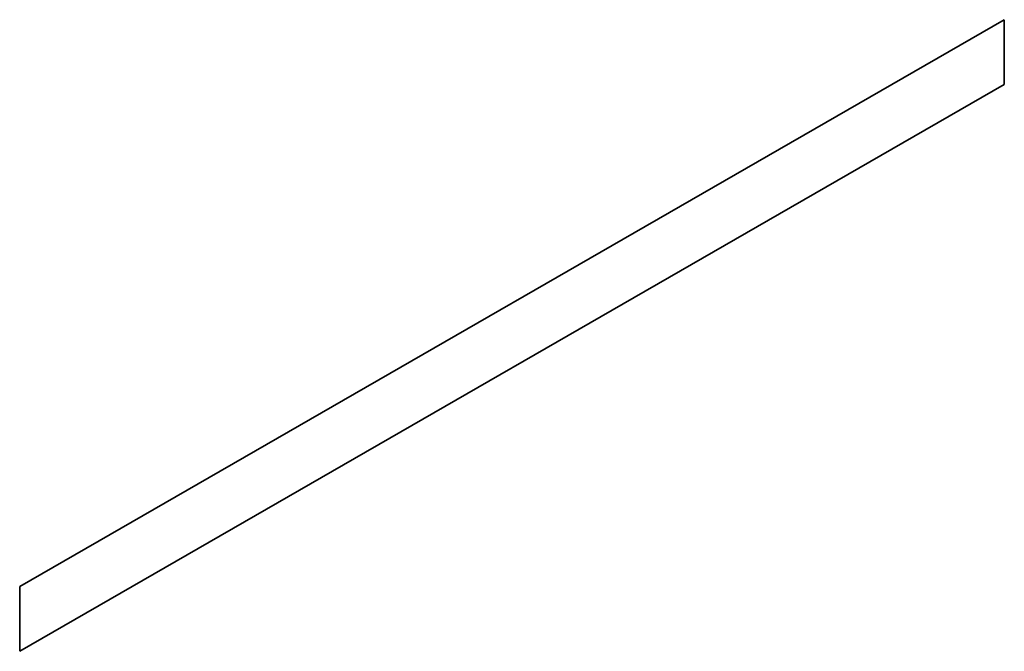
# Model space of a CAD drawing. Header units: millimetres. Extents: x 5 to 415, y 5 to 292.
# Tile 25 of 32: x 384.076 to 385.152, y 229.683 to 230.373. Entities that reach past the tile are written whole.
import ezdxf

# ---------------------------------------------------------------- set-up
doc = ezdxf.new("R2010")
doc.units = ezdxf.units.MM
doc.layers.add('Sichtbar (ISO)', color=7, linetype='Continuous', lineweight=35)

msp = doc.modelspace()

# ---------------------------------------------------------------- linework, layer by layer
at = {"layer": 'Sichtbar (ISO)'}
for p, q in [((384.0760312, 229.75361377), (385.15216293, 230.37331682)), ((385.15209222, 230.3732761), (385.15209222, 230.30246812)), ((385.15216293, 230.37331682), (385.15216293, 230.3024274)), ((385.15209222, 230.30246812), (384.0760312, 229.68280579)), ((385.15216293, 230.3024274), (384.0760312, 229.68272435)), ((385.15209222, 230.30246812), (385.15216293, 230.3024274)), ((384.0760312, 229.68272435), (384.0760312, 229.75361377))]:
    msp.add_line(p, q, dxfattribs=at)

doc.saveas('drawing.dxf')
